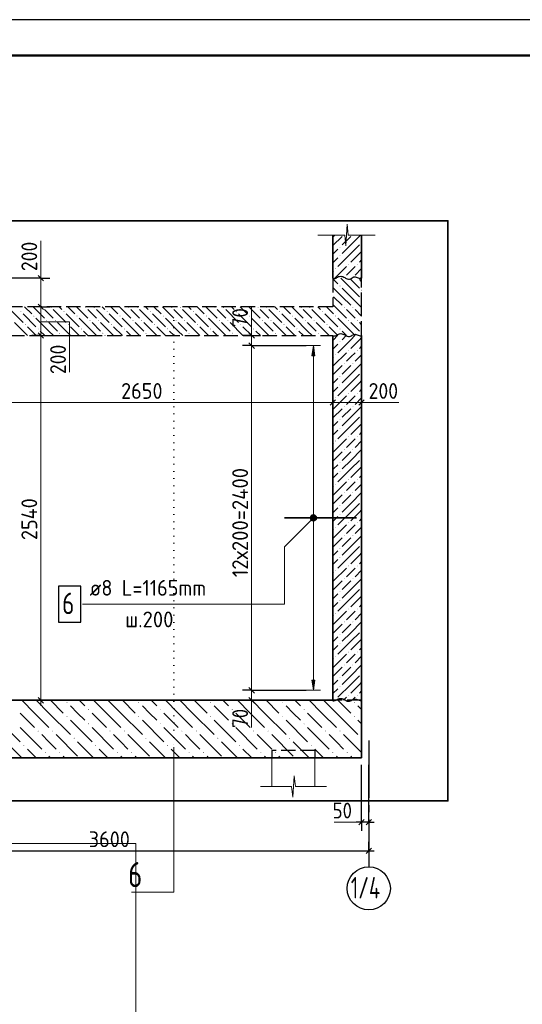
# Model space of a CAD drawing. Header units: millimetres. Extents: x 0 to 42000, y 0 to 29700.
# Tile 11 of 13: x 21385 to 28378, y 15986 to 29700. Entities that reach past the tile are written whole.
import ezdxf

# ---------------------------------------------------------------- set-up
doc = ezdxf.new("R2010")
doc.units = ezdxf.units.MM
for name, pattern in [('______2', [270, 200, -70]), ('______5', [1100, 800, -100, 100, -100]), ('______9', [100, 0, -100])]:
    doc.linetypes.add(name, pattern=pattern)
for name, color, linetype, lineweight in [('Standard', 7, 'Continuous', 25), ('ЖБ Перекрытие верхний уровень', 7, '______2', 25), ('ЖБ Перекрытие нижний уровень с отделкой', 7, '______2', 25), ('ЖБ Пилон', 7, 'Continuous', 35), ('ЖБ Плита Фундамента верхний уровень', 7, 'Continuous', 35), ('ЖБ Стена верхний уровень', 7, 'Continuous', 35), ('Позиционная метка линия выноска', 7, 'Continuous', 13), ('Примечания', 7, 'Continuous', 13), ('Размерная линия_ общее', 7, 'Continuous', 13), ('Сечения символ', 7, 'Continuous', 25), ('Стена обрамление П-обр.', 7, 'Continuous', 35)]:
    doc.layers.add(name, color=color, linetype=linetype, lineweight=lineweight)
doc.layers.add('Оси', color=7, linetype='______5')
doc.layers.add('Размерная выноска', color=7, linetype='Continuous')
doc.styles.add('ISOCPEUR', font='txt')

msp = doc.modelspace()

# ---------------------------------------------------------------- hatches: boundary and pattern name
at = {"layer": 'ЖБ Перекрытие верхний уровень', "linetype": 'Continuous', "lineweight": 18, "transparency": 33554687}
for points in [[(25835, 25992), (25841, 25999), (25848, 25992), (25841, 25986)], [(26135, 25932), (26141, 25939), (26142, 25938), (26142, 25926), (26141, 25926)], [(26135, 25812), (26141, 25819), (26142, 25818), (26142, 25806), (26141, 25806)]]:
    msp.add_hatch(color=7, dxfattribs=at).paths.add_polyline_path(points, flags=16)
at = {"layer": 'ЖБ Перекрытие нижний уровень с отделкой', "linetype": 'Continuous', "lineweight": 18, "transparency": 33554687}
for points in [[(21695, 25692), (21701, 25699), (21708, 25692), (21701, 25686)], [(21815, 25692), (21821, 25699), (21828, 25692), (21821, 25686)], [(22295, 25692), (22301, 25699), (22308, 25692), (22301, 25686)], [(22415, 25692), (22421, 25699), (22428, 25692), (22421, 25686)], [(22895, 25692), (22901, 25699), (22908, 25692), (22901, 25686)], [(23015, 25692), (23021, 25699), (23028, 25692), (23021, 25686)], [(23495, 25692), (23501, 25699), (23508, 25692), (23501, 25686)], [(23615, 25692), (23621, 25699), (23628, 25692), (23621, 25686)], [(24095, 25692), (24101, 25699), (24108, 25692), (24101, 25686)], [(24215, 25692), (24221, 25699), (24228, 25692), (24221, 25686)], [(24695, 25692), (24701, 25699), (24708, 25692), (24701, 25686)], [(24815, 25692), (24821, 25699), (24828, 25692), (24821, 25686)], [(25295, 25692), (25301, 25699), (25308, 25692), (25301, 25686)], [(25415, 25692), (25421, 25699), (25428, 25692), (25421, 25686)], [(25895, 25692), (25901, 25699), (25908, 25692), (25901, 25686)], [(26015, 25692), (26021, 25699), (26028, 25692), (26021, 25686)], [(21395, 25632), (21401, 25639), (21408, 25632), (21401, 25626)], [(21575, 25572), (21581, 25579), (21588, 25572), (21581, 25566)], [(21755, 25512), (21761, 25519), (21768, 25512), (21761, 25506)], [(21875, 25512), (21881, 25519), (21888, 25512), (21881, 25506)], [(21995, 25632), (22001, 25639), (22008, 25632), (22001, 25626)], [(22175, 25572), (22181, 25579), (22188, 25572), (22181, 25566)], [(22355, 25512), (22361, 25519), (22368, 25512), (22361, 25506)], [(22475, 25512), (22481, 25519), (22488, 25512), (22481, 25506)], [(22595, 25632), (22601, 25639), (22608, 25632), (22601, 25626)], [(22775, 25572), (22781, 25579), (22788, 25572), (22781, 25566)], [(22955, 25512), (22961, 25519), (22968, 25512), (22961, 25506)], [(23075, 25512), (23081, 25519), (23088, 25512), (23081, 25506)], [(23195, 25632), (23201, 25639), (23208, 25632), (23201, 25626)], [(23375, 25572), (23381, 25579), (23388, 25572), (23381, 25566)], [(23555, 25512), (23561, 25519), (23568, 25512), (23561, 25506)], [(23675, 25512), (23681, 25519), (23688, 25512), (23681, 25506)], [(23795, 25632), (23801, 25639), (23808, 25632), (23801, 25626)], [(23975, 25572), (23981, 25579), (23988, 25572), (23981, 25566)], [(24155, 25512), (24161, 25519), (24168, 25512), (24161, 25506)], [(24275, 25512), (24281, 25519), (24288, 25512), (24281, 25506)], [(24395, 25632), (24401, 25639), (24408, 25632), (24401, 25626)], [(24575, 25572), (24581, 25579), (24588, 25572), (24581, 25566)], [(24755, 25512), (24761, 25519), (24768, 25512), (24761, 25506)], [(24875, 25512), (24881, 25519), (24888, 25512), (24881, 25506)], [(24995, 25632), (25001, 25639), (25008, 25632), (25001, 25626)], [(25175, 25572), (25181, 25579), (25188, 25572), (25181, 25566)], [(25355, 25512), (25361, 25519), (25368, 25512), (25361, 25506)], [(25475, 25512), (25481, 25519), (25488, 25512), (25481, 25506)], [(25595, 25632), (25601, 25639), (25608, 25632), (25601, 25626)], [(25775, 25572), (25781, 25579), (25788, 25572), (25781, 25566)], [(25955, 25512), (25961, 25519), (25968, 25512), (25961, 25506)], [(26075, 25512), (26081, 25519), (26088, 25512), (26081, 25506)], [(21455, 25452), (21461, 25459), (21468, 25452), (21461, 25446)], [(21635, 25392), (21641, 25399), (21648, 25392), (21641, 25386)], [(22055, 25452), (22061, 25459), (22068, 25452), (22061, 25446)], [(22235, 25392), (22241, 25399), (22248, 25392), (22241, 25386)], [(22655, 25452), (22661, 25459), (22668, 25452), (22661, 25446)], [(22835, 25392), (22841, 25399), (22848, 25392), (22841, 25386)], [(23255, 25452), (23261, 25459), (23268, 25452), (23261, 25446)], [(23435, 25392), (23441, 25399), (23448, 25392), (23441, 25386)], [(23855, 25452), (23861, 25459), (23868, 25452), (23861, 25446)], [(24035, 25392), (24041, 25399), (24048, 25392), (24041, 25386)], [(24455, 25452), (24461, 25459), (24468, 25452), (24461, 25446)], [(24635, 25392), (24641, 25399), (24648, 25392), (24641, 25386)], [(25055, 25452), (25061, 25459), (25068, 25452), (25061, 25446)], [(25235, 25392), (25241, 25399), (25248, 25392), (25241, 25386)], [(25655, 25452), (25661, 25459), (25668, 25452), (25661, 25446)], [(25835, 25392), (25841, 25399), (25848, 25392), (25841, 25386)], [(21935, 25332), (21941, 25339), (21948, 25332), (21941, 25326)], [(22535, 25332), (22541, 25339), (22548, 25332), (22541, 25326)], [(23135, 25332), (23141, 25339), (23148, 25332), (23141, 25326)], [(23735, 25332), (23741, 25339), (23748, 25332), (23741, 25326)], [(24335, 25332), (24341, 25339), (24348, 25332), (24341, 25326)], [(24935, 25332), (24941, 25339), (24948, 25332), (24941, 25326)], [(25535, 25332), (25541, 25339), (25548, 25332), (25541, 25326)], [(26135, 25332), (26141, 25339), (26142, 25338), (26142, 25326), (26141, 25326)]]:
    msp.add_hatch(color=7, dxfattribs=at).paths.add_polyline_path(points, flags=16)
at = {"layer": 'ЖБ Пилон', "linetype": 'Continuous', "lineweight": 18, "transparency": 33554687}
for points in [[(25836, 26532), (25841, 26537), (25846, 26532), (25841, 26527)], [(26136, 26592), (26141, 26597), (26142, 26596), (26142, 26588), (26141, 26587)], [(25836, 26412), (25841, 26417), (25846, 26412), (25841, 26407)], [(25776, 26232), (25781, 26237), (25786, 26232), (25781, 26227)], [(25956, 26292), (25961, 26297), (25966, 26292), (25961, 26287)], [(26076, 26292), (26081, 26297), (26086, 26292), (26081, 26287)], [(25896, 26112), (25901, 26117), (25906, 26112), (25901, 26107)], [(26016, 26112), (26021, 26117), (26026, 26112), (26021, 26107)]]:
    msp.add_hatch(color=7, dxfattribs=at).paths.add_polyline_path(points, flags=16)
at = {"layer": 'ЖБ Плита Фундамента верхний уровень', "linetype": 'Continuous', "lineweight": 18, "transparency": 33554687}
for points in [[(22035, 20192), (22041, 20199), (22048, 20192), (22041, 20186)], [(23035, 20192), (23041, 20199), (23048, 20192), (23041, 20186)], [(24035, 20192), (24041, 20199), (24048, 20192), (24041, 20186)], [(25035, 20192), (25041, 20199), (25048, 20192), (25041, 20186)], [(26035, 20192), (26041, 20199), (26048, 20192), (26041, 20186)], [(22335, 20092), (22341, 20099), (22348, 20092), (22341, 20086)], [(23335, 20092), (23341, 20099), (23348, 20092), (23341, 20086)], [(24335, 20092), (24341, 20099), (24348, 20092), (24341, 20086)], [(25335, 20092), (25341, 20099), (25348, 20092), (25341, 20086)], [(22035, 19992), (22041, 19999), (22048, 19992), (22041, 19986)], [(22335, 19892), (22341, 19899), (22348, 19892), (22341, 19886)], [(23035, 19992), (23041, 19999), (23048, 19992), (23041, 19986)], [(23335, 19892), (23341, 19899), (23348, 19892), (23341, 19886)], [(24035, 19992), (24041, 19999), (24048, 19992), (24041, 19986)], [(24335, 19892), (24341, 19899), (24348, 19892), (24341, 19886)], [(25035, 19992), (25041, 19999), (25048, 19992), (25041, 19986)], [(25335, 19892), (25341, 19899), (25348, 19892), (25341, 19886)], [(26035, 19992), (26041, 19999), (26048, 19992), (26041, 19986)], [(21635, 19792), (21641, 19799), (21648, 19792), (21641, 19786)], [(21835, 19792), (21841, 19799), (21848, 19792), (21841, 19786)], [(22635, 19792), (22641, 19799), (22648, 19792), (22641, 19786)], [(22835, 19792), (22841, 19799), (22848, 19792), (22841, 19786)], [(23635, 19792), (23641, 19799), (23648, 19792), (23641, 19786)], [(23835, 19792), (23841, 19799), (23848, 19792), (23841, 19786)], [(24635, 19792), (24641, 19799), (24648, 19792), (24641, 19786)], [(24835, 19792), (24841, 19799), (24848, 19792), (24841, 19786)], [(25635, 19792), (25641, 19799), (25648, 19792), (25641, 19786)], [(25835, 19792), (25841, 19799), (25848, 19792), (25841, 19786)], [(22135, 19692), (22141, 19699), (22148, 19692), (22141, 19686)], [(23135, 19692), (23141, 19699), (23148, 19692), (23141, 19686)], [(24135, 19692), (24141, 19699), (24148, 19692), (24141, 19686)], [(25135, 19692), (25141, 19699), (25148, 19692), (25141, 19686)], [(26135, 19692), (26141, 19699), (26142, 19698), (26142, 19686), (26141, 19686)], [(21435, 19592), (21441, 19599), (21448, 19592), (21441, 19586)], [(21735, 19492), (21741, 19499), (21748, 19492), (21741, 19486)], [(21935, 19492), (21941, 19499), (21948, 19492), (21941, 19486)], [(22435, 19592), (22441, 19599), (22448, 19592), (22441, 19586)], [(22735, 19492), (22741, 19499), (22748, 19492), (22741, 19486)], [(22935, 19492), (22941, 19499), (22948, 19492), (22941, 19486)], [(23435, 19592), (23441, 19599), (23448, 19592), (23441, 19586)], [(23735, 19492), (23741, 19499), (23748, 19492), (23741, 19486)], [(23935, 19492), (23941, 19499), (23948, 19492), (23941, 19486)], [(24435, 19592), (24441, 19599), (24448, 19592), (24441, 19586)], [(24735, 19492), (24741, 19499), (24748, 19492), (24741, 19486)], [(24935, 19492), (24941, 19499), (24948, 19492), (24941, 19486)], [(25435, 19592), (25441, 19599), (25448, 19592), (25441, 19586)], [(25735, 19492), (25741, 19499), (25748, 19492), (25741, 19486)], [(25935, 19492), (25941, 19499), (25948, 19492), (25941, 19486)]]:
    msp.add_hatch(color=7, dxfattribs=at).paths.add_polyline_path(points, flags=16)
at = {"layer": 'ЖБ Стена верхний уровень', "linetype": 'Continuous', "lineweight": 18, "transparency": 33554687}
for points in [[(25836, 25212), (25841, 25217), (25846, 25212), (25841, 25207)], [(25956, 25092), (25961, 25097), (25966, 25092), (25961, 25087)], [(26076, 25092), (26081, 25097), (26086, 25092), (26081, 25087)], [(25776, 25032), (25781, 25037), (25786, 25032), (25781, 25027)], [(25896, 24912), (25901, 24917), (25906, 24912), (25901, 24907)], [(26016, 24912), (26021, 24917), (26026, 24912), (26021, 24907)], [(25836, 24732), (25841, 24737), (25846, 24732), (25841, 24727)], [(26136, 24792), (26141, 24797), (26142, 24796), (26142, 24788), (26141, 24787)], [(25836, 24612), (25841, 24617), (25846, 24612), (25841, 24607)], [(25776, 24432), (25781, 24437), (25786, 24432), (25781, 24427)], [(25956, 24492), (25961, 24497), (25966, 24492), (25961, 24487)], [(26076, 24492), (26081, 24497), (26086, 24492), (26081, 24487)], [(25896, 24312), (25901, 24317), (25906, 24312), (25901, 24307)], [(26016, 24312), (26021, 24317), (26026, 24312), (26021, 24307)], [(25836, 24132), (25841, 24137), (25846, 24132), (25841, 24127)], [(26136, 24192), (26141, 24197), (26142, 24196), (26142, 24188), (26141, 24187)], [(25836, 24012), (25841, 24017), (25846, 24012), (25841, 24007)], [(25956, 23892), (25961, 23897), (25966, 23892), (25961, 23887)], [(26076, 23892), (26081, 23897), (26086, 23892), (26081, 23887)], [(25776, 23832), (25781, 23837), (25786, 23832), (25781, 23827)], [(25896, 23712), (25901, 23717), (25906, 23712), (25901, 23707)], [(26016, 23712), (26021, 23717), (26026, 23712), (26021, 23707)], [(26136, 23592), (26141, 23597), (26142, 23596), (26142, 23588), (26141, 23587)], [(25836, 23532), (25841, 23537), (25846, 23532), (25841, 23527)], [(25836, 23412), (25841, 23417), (25846, 23412), (25841, 23407)], [(25776, 23232), (25781, 23237), (25786, 23232), (25781, 23227)], [(25956, 23292), (25961, 23297), (25966, 23292), (25961, 23287)], [(26076, 23292), (26081, 23297), (26086, 23292), (26081, 23287)], [(25896, 23112), (25901, 23117), (25906, 23112), (25901, 23107)], [(26016, 23112), (26021, 23117), (26026, 23112), (26021, 23107)], [(25836, 22932), (25841, 22937), (25846, 22932), (25841, 22927)], [(26136, 22992), (26141, 22997), (26142, 22996), (26142, 22988), (26141, 22987)], [(25836, 22812), (25841, 22817), (25846, 22812), (25841, 22807)], [(25776, 22632), (25781, 22637), (25786, 22632), (25781, 22627)], [(25956, 22692), (25961, 22697), (25966, 22692), (25961, 22687)], [(26076, 22692), (26081, 22697), (26086, 22692), (26081, 22687)], [(25896, 22512), (25901, 22517), (25906, 22512), (25901, 22507)], [(26016, 22512), (26021, 22517), (26026, 22512), (26021, 22507)], [(26136, 22392), (26141, 22397), (26142, 22396), (26142, 22388), (26141, 22387)], [(25836, 22332), (25841, 22337), (25846, 22332), (25841, 22327)], [(25836, 22212), (25841, 22217), (25846, 22212), (25841, 22207)], [(25956, 22092), (25961, 22097), (25966, 22092), (25961, 22087)], [(26076, 22092), (26081, 22097), (26086, 22092), (26081, 22087)], [(25776, 22032), (25781, 22037), (25786, 22032), (25781, 22027)], [(25896, 21912), (25901, 21917), (25906, 21912), (25901, 21907)], [(26016, 21912), (26021, 21917), (26026, 21912), (26021, 21907)], [(25836, 21732), (25841, 21737), (25846, 21732), (25841, 21727)], [(26136, 21792), (26141, 21797), (26142, 21796), (26142, 21788), (26141, 21787)], [(25836, 21612), (25841, 21617), (25846, 21612), (25841, 21607)], [(25776, 21432), (25781, 21437), (25786, 21432), (25781, 21427)], [(25956, 21492), (25961, 21497), (25966, 21492), (25961, 21487)], [(26076, 21492), (26081, 21497), (26086, 21492), (26081, 21487)], [(25896, 21312), (25901, 21317), (25906, 21312), (25901, 21307)], [(26016, 21312), (26021, 21317), (26026, 21312), (26021, 21307)], [(25836, 21132), (25841, 21137), (25846, 21132), (25841, 21127)], [(26136, 21192), (26141, 21197), (26142, 21196), (26142, 21188), (26141, 21187)], [(25836, 21012), (25841, 21017), (25846, 21012), (25841, 21007)], [(25956, 20892), (25961, 20897), (25966, 20892), (25961, 20887)], [(26076, 20892), (26081, 20897), (26086, 20892), (26081, 20887)], [(25776, 20832), (25781, 20837), (25786, 20832), (25781, 20827)], [(25896, 20712), (25901, 20717), (25906, 20712), (25901, 20707)], [(26016, 20712), (26021, 20717), (26026, 20712), (26021, 20707)], [(26136, 20592), (26141, 20597), (26142, 20596), (26142, 20588), (26141, 20587)], [(25836, 20532), (25841, 20537), (25846, 20532), (25841, 20527)], [(25836, 20412), (25841, 20417), (25846, 20412), (25841, 20407)], [(25956, 20292), (25961, 20297), (25966, 20292), (25961, 20287)], [(26076, 20292), (26081, 20297), (26086, 20292), (26081, 20287)], [(25776, 20232), (25781, 20237), (25786, 20232), (25781, 20227)]]:
    msp.add_hatch(color=7, dxfattribs=at).paths.add_polyline_path(points, flags=16)
at = {"layer": 'Позиционная метка линия выноска', "linetype": 'Continuous', "lineweight": 13, "transparency": 33554687}
for points in [[(25428, 22771), (25503, 22728), (25439, 22792)], [(25428, 22749), (25482, 22717), (25428, 22771)], [(25428, 22771), (25482, 22717), (25503, 22728)], [(25439, 22792), (25514, 22749), (25459, 22803)], [(25439, 22792), (25503, 22728), (25514, 22749)], [(25459, 22803), (25514, 22749), (25514, 22771)], [(25459, 22803), (25514, 22771), (25482, 22803)], [(25482, 22803), (25514, 22771), (25503, 22792)], [(25459, 22717), (25428, 22749), (25439, 22728)], [(25428, 22749), (25459, 22717), (25482, 22717)]]:
    msp.add_hatch(color=7, dxfattribs=at).paths.add_polyline_path(points)
at = {"layer": 'Стена обрамление П-обр.', "linetype": 'Continuous', "lineweight": 13, "transparency": 33554687}
msp.add_hatch(color=7, dxfattribs=at).paths.add_polyline_path([(25491, 25020), (25471, 25160), (25451, 25020)])
msp.add_hatch(color=7, dxfattribs=at).paths.add_polyline_path([(25491, 20500), (25471, 20360), (25451, 20500)], flags=16)

# ---------------------------------------------------------------- linework, layer by layer
at = {"layer": 'Standard', "color": 7, "linetype": 'Continuous', "lineweight": 13, "transparency": 33554687}
for p, q in [((25924, 26550), (25940, 26850)), ((25940, 26850), (25956, 26700)), ((25532, 26700), (25908, 26700)), ((25908, 26700), (25924, 26550)), ((25956, 26700), (26332, 26700)), ((26332, 26700), (26332, 26700)), ((24612, 25300), (24612, 25375)), ((24612, 25300), (24612, 25160)), ((24612, 25160), (24612, 20360)), ((24612, 20360), (24612, 20220)), ((24612, 20220), (24612, 20145)), ((25184, 18870), (25203, 19170)), ((25203, 19170), (25221, 19020)), ((24734, 19020), (25166, 19020)), ((25166, 19020), (25184, 18870)), ((25221, 19020), (25654, 19020)), ((25654, 19020), (25654, 19020))]:
    msp.add_line(p, q, dxfattribs=at)
at = {"layer": 'Standard', "color": 7, "linetype": 'Continuous', "lineweight": -3, "transparency": 33554687}
for p, q in [((24612, 25300), (24487, 25300)), ((24612, 25300), (24737, 25300)), ((24612, 25300), (24612, 25300)), ((24612, 25160), (24487, 25160)), ((24612, 25160), (24737, 25160)), ((24612, 25160), (25371, 25160)), ((24612, 20360), (24487, 20360)), ((24612, 20360), (24737, 20360)), ((24612, 20360), (25371, 20360)), ((24612, 20220), (24487, 20220)), ((24612, 20220), (24737, 20220)), ((24612, 20220), (24612, 20220)), ((26142, 18525), (26142, 19320)), ((26242, 18525), (26242, 19320)), ((26142, 18525), (26067, 18525)), ((26142, 18525), (26142, 18650)), ((26142, 18525), (26142, 18400)), ((26242, 18525), (26142, 18525)), ((26242, 18525), (26242, 18650)), ((26242, 18525), (26242, 18400)), ((26242, 18525), (26317, 18525)), ((26242, 18125), (26242, 18250)), ((19042, 18125), (26242, 18125)), ((26242, 18125), (26242, 18000)), ((26242, 18125), (26242, 18000)), ((26242, 18125), (26317, 18125))]:
    msp.add_line(p, q, dxfattribs=at)
at = {"layer": 'Standard', "color": 7, "linetype": 'Continuous', "lineweight": 25, "transparency": 33554687}
for p, q in [((24575, 25338), (24650, 25263)), ((24575, 25197), (24650, 25122)), ((24575, 20397), (24650, 20322)), ((24575, 20258), (24650, 20182)), ((26179, 18562), (26104, 18487)), ((26279, 18562), (26204, 18487)), ((26204, 18087), (26279, 18162))]:
    msp.add_line(p, q, dxfattribs=at)
at = {"layer": 'Standard', "color": 7, "linetype": 'Continuous', "lineweight": 18, "transparency": 33554687}
for p, q in [((24892, 19420), (24892, 19020)), ((25492, 19420), (25492, 19020))]:
    msp.add_line(p, q, dxfattribs=at)
at = {"layer": 'Standard', "color": 7, "linetype": 'Continuous', "lineweight": 25, "transparency": 33554687}
msp.add_lwpolyline([(0, 0), (42000, 0), (42000, 29700), (0, 29700), (0, 0)], close=True, dxfattribs=at)
at = {"layer": 'Standard', "color": 7, "linetype": 'Continuous', "lineweight": 50, "transparency": 33554687}
msp.add_lwpolyline([(2000, 29200), (41500, 29200), (41500, 500), (2000, 500), (2000, 29200)], close=True, dxfattribs=at)
at = {"layer": 'Standard', "color": 7, "linetype": 'Continuous', "lineweight": 13, "transparency": 33554687}
for points in [[(29911, 29200), (2000, 29200), (2000, 6000), (29911, 6000), (29911, 29200)], [(2000, 18228), (2000, 500), (23000, 500), (23000, 18228), (2000, 18228)]]:
    msp.add_lwpolyline(points, dxfattribs=at)
at = {"layer": 'Standard', "color": 254, "linetype": 'Continuous', "lineweight": 35, "true_color": 0xc4c4ff, "transparency": 33554687}
msp.add_lwpolyline([(4863, 18820), (27343, 18820), (27343, 26900), (4863, 26900), (4863, 18820)], dxfattribs=at)
at = {"layer": 'ЖБ Перекрытие верхний уровень', "color": 7, "linetype": '______2', "lineweight": 25, "transparency": 33554687}
for p, q in [((25742, 26100), (25742, 25700)), ((26142, 25700), (26142, 26100))]:
    msp.add_line(p, q, dxfattribs=at)
at = {"layer": 'ЖБ Перекрытие верхний уровень', "color": 9, "linetype": 'Continuous', "lineweight": 18, "true_color": 0xc7c7c7, "transparency": 33554687}
for p, q in [((25742, 26091), (25811, 26022)), ((25991, 25962), (25853, 26100)), ((25991, 26082), (26111, 25962)), ((26111, 26082), (26142, 26051)), ((25871, 25842), (25742, 25971)), ((25871, 25962), (25991, 25842)), ((25991, 25962), (26111, 25842)), ((25751, 25842), (25871, 25722)), ((25871, 25842), (25991, 25722)), ((25991, 25842), (26133, 25700)), ((25751, 25722), (25773, 25700))]:
    msp.add_line(p, q, dxfattribs=at)
at = {"layer": 'ЖБ Перекрытие нижний уровень с отделкой', "color": 7, "linetype": '______2', "lineweight": 25, "transparency": 33554687}
for p, q in [((25742, 25700), (20942, 25700)), ((26142, 25300), (26142, 25700)), ((20442, 25300), (25742, 25300))]:
    msp.add_line(p, q, dxfattribs=at)
at = {"layer": 'ЖБ Перекрытие нижний уровень с отделкой', "color": 9, "linetype": 'Continuous', "lineweight": 18, "true_color": 0xc7c7c7, "transparency": 33554687}
for p, q in [((21251, 25662), (21431, 25482)), ((21453, 25700), (21551, 25602)), ((21573, 25700), (21731, 25542)), ((21791, 25602), (21731, 25662)), ((21851, 25662), (22031, 25482)), ((21933, 25700), (21971, 25662)), ((22053, 25700), (22151, 25602)), ((22173, 25700), (22331, 25542)), ((22391, 25602), (22331, 25662)), ((22451, 25662), (22631, 25482)), ((22533, 25700), (22571, 25662)), ((22653, 25700), (22751, 25602)), ((22773, 25700), (22931, 25542)), ((22991, 25602), (22931, 25662)), ((23051, 25662), (23231, 25482)), ((23133, 25700), (23171, 25662)), ((23253, 25700), (23351, 25602)), ((23373, 25700), (23531, 25542)), ((23591, 25602), (23531, 25662)), ((23651, 25662), (23831, 25482)), ((23733, 25700), (23771, 25662)), ((23853, 25700), (23951, 25602)), ((23973, 25700), (24131, 25542)), ((24191, 25602), (24131, 25662)), ((24251, 25662), (24431, 25482)), ((24333, 25700), (24371, 25662)), ((24453, 25700), (24551, 25602)), ((24573, 25700), (24731, 25542)), ((24791, 25602), (24731, 25662)), ((24851, 25662), (25031, 25482)), ((24933, 25700), (24971, 25662)), ((25053, 25700), (25151, 25602)), ((25173, 25700), (25331, 25542)), ((25391, 25602), (25331, 25662)), ((25451, 25662), (25631, 25482)), ((25533, 25700), (25571, 25662)), ((25653, 25700), (25751, 25602)), ((25773, 25700), (25931, 25542)), ((25991, 25602), (25931, 25662)), ((26051, 25662), (26142, 25571)), ((26133, 25700), (26142, 25691)), ((21431, 25602), (21611, 25422)), ((21791, 25362), (21611, 25542)), ((21851, 25542), (21791, 25602)), ((22031, 25602), (22211, 25422)), ((22391, 25362), (22211, 25542)), ((22451, 25542), (22391, 25602)), ((22631, 25602), (22811, 25422)), ((22991, 25362), (22811, 25542)), ((23051, 25542), (22991, 25602)), ((23231, 25602), (23411, 25422)), ((23591, 25362), (23411, 25542)), ((23651, 25542), (23591, 25602)), ((23831, 25602), (24011, 25422)), ((24191, 25362), (24011, 25542)), ((24251, 25542), (24191, 25602)), ((24431, 25602), (24611, 25422)), ((24791, 25362), (24611, 25542)), ((24851, 25542), (24791, 25602)), ((25031, 25602), (25211, 25422)), ((25391, 25362), (25211, 25542)), ((25451, 25542), (25391, 25602)), ((25631, 25602), (25811, 25422)), ((25991, 25362), (25811, 25542)), ((26051, 25542), (25991, 25602)), ((21311, 25482), (21491, 25302)), ((21613, 25300), (21491, 25422)), ((21791, 25482), (21911, 25362)), ((21911, 25482), (22091, 25302)), ((22213, 25300), (22091, 25422)), ((22391, 25482), (22511, 25362)), ((22511, 25482), (22691, 25302)), ((22813, 25300), (22691, 25422)), ((22991, 25482), (23111, 25362)), ((23111, 25482), (23291, 25302)), ((23413, 25300), (23291, 25422)), ((23591, 25482), (23711, 25362)), ((23711, 25482), (23891, 25302)), ((24013, 25300), (23891, 25422)), ((24191, 25482), (24311, 25362)), ((24311, 25482), (24491, 25302)), ((24613, 25300), (24491, 25422)), ((24791, 25482), (24911, 25362)), ((24911, 25482), (25091, 25302)), ((25213, 25300), (25091, 25422)), ((25391, 25482), (25511, 25362)), ((25511, 25482), (25691, 25302)), ((25813, 25300), (25691, 25422)), ((25991, 25482), (26111, 25362)), ((26111, 25482), (26142, 25451)), ((21671, 25362), (21733, 25300)), ((21791, 25362), (21853, 25300)), ((21973, 25300), (21971, 25302)), ((22271, 25362), (22333, 25300)), ((22391, 25362), (22453, 25300)), ((22573, 25300), (22571, 25302)), ((22871, 25362), (22933, 25300)), ((22991, 25362), (23053, 25300)), ((23173, 25300), (23171, 25302)), ((23471, 25362), (23533, 25300)), ((23591, 25362), (23653, 25300)), ((23773, 25300), (23771, 25302)), ((24071, 25362), (24133, 25300)), ((24191, 25362), (24253, 25300)), ((24373, 25300), (24371, 25302)), ((24671, 25362), (24733, 25300)), ((24791, 25362), (24853, 25300)), ((24973, 25300), (24971, 25302)), ((25271, 25362), (25333, 25300)), ((25391, 25362), (25453, 25300)), ((25573, 25300), (25571, 25302)), ((25871, 25362), (25933, 25300)), ((25991, 25362), (26053, 25300))]:
    msp.add_line(p, q, dxfattribs=at)
at = {"layer": 'ЖБ Пилон', "color": 7, "linetype": 'Continuous', "lineweight": 35, "transparency": 33554687}
for p, q in [((25742, 26700), (25742, 26100)), ((26142, 26100), (26142, 26700))]:
    msp.add_line(p, q, dxfattribs=at)
at = {"layer": 'ЖБ Пилон', "color": 251, "linetype": 'Continuous', "lineweight": 18, "true_color": 0x494949, "transparency": 33554687}
for p, q in [((25871, 26682), (25742, 26553)), ((25769, 26700), (25751, 26682)), ((25991, 26682), (25871, 26562)), ((25991, 26562), (26129, 26700)), ((25751, 26442), (25811, 26502)), ((25991, 26562), (25871, 26442)), ((26111, 26562), (25991, 26442)), ((26111, 26442), (26142, 26473)), ((25742, 26433), (25751, 26442)), ((25811, 26382), (25742, 26313)), ((25991, 26442), (25811, 26262)), ((26111, 26442), (25991, 26322)), ((26142, 26353), (26111, 26322)), ((25751, 26202), (25742, 26193)), ((25931, 26262), (25769, 26100)), ((25931, 26142), (25991, 26202)), ((25991, 26202), (26051, 26262)), ((26142, 26233), (26051, 26142)), ((26129, 26100), (26142, 26113))]:
    msp.add_line(p, q, dxfattribs=at)
at = {"layer": 'ЖБ Плита Фундамента верхний уровень', "color": 7, "linetype": 'Continuous', "lineweight": 35, "transparency": 33554687}
for p, q in [((25742, 20220), (6642, 20220)), ((26142, 19420), (26142, 20220)), ((5642, 19420), (26142, 19420))]:
    msp.add_line(p, q, dxfattribs=at)
at = {"layer": 'ЖБ Плита Фундамента верхний уровень', "color": 252, "linetype": 'Continuous', "lineweight": 18, "true_color": 0x8f8f8f, "transparency": 33554687}
for p, q in [((21591, 20042), (21413, 20220)), ((21613, 20220), (21791, 20042)), ((21813, 20220), (21991, 20042)), ((22213, 20220), (22291, 20142)), ((22591, 20042), (22413, 20220)), ((22613, 20220), (22791, 20042)), ((22813, 20220), (22991, 20042)), ((23213, 20220), (23291, 20142)), ((23591, 20042), (23413, 20220)), ((23613, 20220), (23791, 20042)), ((23813, 20220), (23991, 20042)), ((24213, 20220), (24291, 20142)), ((24591, 20042), (24413, 20220)), ((24613, 20220), (24791, 20042)), ((24813, 20220), (24991, 20042)), ((25213, 20220), (25291, 20142)), ((25591, 20042), (25413, 20220)), ((25613, 20220), (25791, 20042)), ((25813, 20220), (25991, 20042)), ((21391, 20042), (21591, 19842)), ((21591, 20042), (21791, 19842)), ((21791, 20042), (22091, 19742)), ((22191, 20042), (22091, 20142)), ((22291, 19942), (22191, 20042)), ((22391, 20042), (22591, 19842)), ((22591, 20042), (22791, 19842)), ((22791, 20042), (23091, 19742)), ((23191, 20042), (23091, 20142)), ((23291, 19942), (23191, 20042)), ((23391, 20042), (23591, 19842)), ((23591, 20042), (23791, 19842)), ((23791, 20042), (24091, 19742)), ((24191, 20042), (24091, 20142)), ((24291, 19942), (24191, 20042)), ((24391, 20042), (24591, 19842)), ((24591, 20042), (24791, 19842)), ((24791, 20042), (25091, 19742)), ((25191, 20042), (25091, 20142)), ((25291, 19942), (25191, 20042)), ((25391, 20042), (25591, 19842)), ((25591, 20042), (25791, 19842)), ((25791, 20042), (26091, 19742)), ((26142, 20091), (26091, 20142)), ((21091, 19942), (21391, 19642)), ((22091, 19942), (22391, 19642)), ((23091, 19942), (23391, 19642)), ((24091, 19942), (24391, 19642)), ((25091, 19942), (25391, 19642)), ((26091, 19942), (26142, 19891)), ((21391, 19842), (21691, 19542)), ((22391, 19842), (22691, 19542)), ((23391, 19842), (23691, 19542)), ((24391, 19842), (24691, 19542)), ((25391, 19842), (25691, 19542)), ((21191, 19642), (21413, 19420)), ((21791, 19642), (21691, 19742)), ((21891, 19542), (21791, 19642)), ((21891, 19742), (22191, 19442)), ((22191, 19642), (22413, 19420)), ((22791, 19642), (22691, 19742)), ((22891, 19542), (22791, 19642)), ((22891, 19742), (23191, 19442)), ((23191, 19642), (23413, 19420)), ((23791, 19642), (23691, 19742)), ((23891, 19542), (23791, 19642)), ((23891, 19742), (24191, 19442)), ((24191, 19642), (24413, 19420)), ((24791, 19642), (24691, 19742)), ((24891, 19542), (24791, 19642)), ((24891, 19742), (25191, 19442)), ((25191, 19642), (25413, 19420)), ((25791, 19642), (25691, 19742)), ((25891, 19542), (25791, 19642)), ((25891, 19742), (26142, 19491)), ((21613, 19420), (21491, 19542)), ((22613, 19420), (22491, 19542)), ((23613, 19420), (23491, 19542)), ((24613, 19420), (24491, 19542)), ((25613, 19420), (25491, 19542)), ((21791, 19442), (21813, 19420)), ((21991, 19442), (22013, 19420)), ((22791, 19442), (22813, 19420)), ((22991, 19442), (23013, 19420)), ((23791, 19442), (23813, 19420)), ((23991, 19442), (24013, 19420)), ((24791, 19442), (24813, 19420)), ((24991, 19442), (25013, 19420)), ((25791, 19442), (25813, 19420)), ((25991, 19442), (26013, 19420))]:
    msp.add_line(p, q, dxfattribs=at)
at = {"layer": 'ЖБ Стена верхний уровень', "color": 7, "linetype": 'Continuous', "lineweight": 35, "transparency": 33554687}
for p, q in [((25742, 25300), (25742, 20220)), ((26142, 20220), (26142, 25300))]:
    msp.add_line(p, q, dxfattribs=at)
at = {"layer": 'ЖБ Стена верхний уровень', "color": 251, "linetype": 'Continuous', "lineweight": 18, "true_color": 0x494949, "transparency": 33554687}
for p, q in [((25742, 25233), (25751, 25242)), ((25751, 25242), (25809, 25300)), ((25991, 25242), (25811, 25062)), ((25929, 25300), (25871, 25242)), ((26049, 25300), (25991, 25242)), ((26111, 25242), (25991, 25122)), ((26111, 25242), (26142, 25273)), ((25811, 25182), (25742, 25113)), ((26142, 25153), (26111, 25122)), ((25751, 25002), (25742, 24993)), ((25931, 25062), (25751, 24882)), ((25931, 24942), (25991, 25002)), ((25991, 25002), (26051, 25062)), ((26142, 25033), (26051, 24942)), ((25871, 24882), (25742, 24753)), ((25991, 24882), (25871, 24762)), ((25991, 24762), (26142, 24913)), ((25751, 24642), (25811, 24702)), ((25991, 24762), (25871, 24642)), ((26111, 24762), (25991, 24642)), ((25742, 24633), (25751, 24642)), ((25811, 24582), (25742, 24513)), ((25991, 24642), (25811, 24462)), ((26111, 24642), (25991, 24522)), ((26111, 24642), (26142, 24673)), ((26142, 24553), (26111, 24522)), ((25931, 24462), (25751, 24282)), ((25991, 24402), (26051, 24462)), ((26142, 24433), (26051, 24342)), ((25751, 24402), (25742, 24393)), ((25871, 24282), (25742, 24153)), ((25991, 24282), (25871, 24162)), ((25931, 24342), (25991, 24402)), ((25991, 24162), (26142, 24313)), ((25991, 24162), (25871, 24042)), ((26111, 24162), (25991, 24042)), ((25742, 24033), (25751, 24042)), ((25751, 24042), (25811, 24102)), ((25991, 24042), (25811, 23862)), ((26111, 24042), (25991, 23922)), ((26111, 24042), (26142, 24073)), ((25811, 23982), (25742, 23913)), ((26142, 23953), (26111, 23922)), ((25751, 23802), (25742, 23793)), ((25931, 23862), (25751, 23682)), ((25931, 23742), (25991, 23802)), ((25991, 23802), (26051, 23862)), ((26142, 23833), (26051, 23742)), ((25871, 23682), (25742, 23553)), ((25991, 23682), (25871, 23562)), ((25991, 23562), (26142, 23713)), ((25751, 23442), (25811, 23502)), ((25991, 23562), (25871, 23442)), ((26111, 23562), (25991, 23442)), ((26111, 23442), (26142, 23473)), ((25742, 23433), (25751, 23442)), ((25811, 23382), (25742, 23313)), ((25991, 23442), (25811, 23262)), ((26111, 23442), (25991, 23322)), ((26142, 23353), (26111, 23322)), ((25751, 23202), (25742, 23193)), ((25931, 23262), (25751, 23082)), ((25931, 23142), (25991, 23202)), ((25991, 23202), (26051, 23262)), ((26142, 23233), (26051, 23142)), ((25871, 23082), (25742, 22953)), ((25991, 23082), (25871, 22962)), ((25991, 22962), (26142, 23113)), ((25991, 22962), (25871, 22842)), ((26111, 22962), (25991, 22842)), ((25742, 22833), (25751, 22842)), ((25811, 22782), (25742, 22713)), ((25751, 22842), (25811, 22902)), ((25991, 22842), (25811, 22662)), ((26111, 22842), (25991, 22722)), ((26111, 22842), (26142, 22873)), ((25931, 22662), (25751, 22482)), ((25991, 22602), (26051, 22662)), ((26142, 22633), (26051, 22542)), ((26142, 22753), (26111, 22722)), ((25751, 22602), (25742, 22593)), ((25931, 22542), (25991, 22602)), ((25991, 22362), (26142, 22513)), ((25871, 22482), (25742, 22353)), ((25991, 22482), (25871, 22362)), ((25991, 22362), (25871, 22242)), ((26111, 22362), (25991, 22242)), ((25742, 22233), (25751, 22242)), ((25751, 22242), (25811, 22302)), ((25991, 22242), (25811, 22062)), ((26111, 22242), (25991, 22122)), ((26111, 22242), (26142, 22273)), ((25811, 22182), (25742, 22113)), ((26142, 22153), (26111, 22122)), ((25751, 22002), (25742, 21993)), ((25931, 22062), (25751, 21882)), ((25931, 21942), (25991, 22002)), ((25991, 22002), (26051, 22062)), ((26142, 22033), (26051, 21942)), ((25871, 21882), (25742, 21753)), ((25991, 21882), (25871, 21762)), ((25991, 21762), (26142, 21913)), ((25751, 21642), (25811, 21702)), ((25991, 21762), (25871, 21642)), ((26111, 21762), (25991, 21642)), ((26111, 21642), (26142, 21673)), ((25742, 21633), (25751, 21642)), ((25811, 21582), (25742, 21513)), ((25991, 21642), (25811, 21462)), ((26111, 21642), (25991, 21522)), ((26142, 21553), (26111, 21522)), ((25751, 21402), (25742, 21393)), ((25931, 21462), (25751, 21282)), ((25931, 21342), (25991, 21402)), ((25991, 21402), (26051, 21462)), ((26142, 21433), (26051, 21342)), ((25871, 21282), (25742, 21153)), ((25991, 21282), (25871, 21162)), ((25991, 21162), (26142, 21313)), ((25991, 21162), (25871, 21042)), ((26111, 21162), (25991, 21042)), ((25742, 21033), (25751, 21042)), ((25751, 21042), (25811, 21102)), ((25991, 21042), (25811, 20862)), ((26111, 21042), (25991, 20922)), ((26111, 21042), (26142, 21073)), ((25811, 20982), (25742, 20913)), ((25931, 20862), (25751, 20682)), ((25991, 20802), (26051, 20862)), ((26142, 20953), (26111, 20922)), ((25751, 20802), (25742, 20793)), ((25931, 20742), (25991, 20802)), ((25991, 20562), (26142, 20713)), ((26142, 20833), (26051, 20742)), ((25871, 20682), (25742, 20553)), ((25991, 20682), (25871, 20562)), ((25742, 20433), (25751, 20442)), ((25751, 20442), (25811, 20502)), ((25991, 20442), (25811, 20262)), ((25991, 20562), (25871, 20442)), ((26111, 20562), (25991, 20442)), ((26111, 20442), (25991, 20322)), ((26111, 20442), (26142, 20473)), ((25811, 20382), (25742, 20313)), ((26142, 20353), (26111, 20322)), ((25931, 20262), (25889, 20220)), ((26009, 20220), (26051, 20262)), ((26142, 20233), (26129, 20220))]:
    msp.add_line(p, q, dxfattribs=at)
at = {"layer": 'Оси', "color": 8, "linetype": '______5', "lineweight": -3, "transparency": 33554687}
msp.add_line((26242, 19660), (26242, 17900), dxfattribs=at)
at = {"layer": 'Оси', "color": 7, "linetype": 'Continuous', "lineweight": -3, "transparency": 33554687}
msp.add_circle((26242, 17600), 300, dxfattribs=at)
at = {"layer": 'Позиционная метка линия выноска', "color": 7, "linetype": 'Continuous', "lineweight": 13, "transparency": 33554687}
for p, q in [((25439, 22792), (25439, 22792)), ((25503, 22792), (25503, 22792)), ((25439, 22728), (25439, 22728)), ((25503, 22728), (25503, 22728))]:
    msp.add_line(p, q, dxfattribs=at)
msp.add_lwpolyline([(22256, 21560), (25071, 21560), (25071, 22360), (25471, 22760)], dxfattribs=at)
msp.add_circle((25471, 22760), 45, dxfattribs=at)
at = {"layer": 'Примечания', "color": 7, "linetype": 'Continuous', "lineweight": 25, "transparency": 33554687}
for p, q in [((26142, 26095), (26142, 26095)), ((26142, 25295), (26142, 25295)), ((26142, 20215), (26142, 20215))]:
    msp.add_line(p, q, dxfattribs=at)
at = {"layer": 'Примечания', "color": 253, "linetype": '______2', "lineweight": -3, "true_color": 0xababab, "transparency": 33554687}
for p, q in [((26142, 20220), (25742, 20220)), ((24892, 19520), (24892, 19420)), ((25492, 19520), (24892, 19520)), ((25492, 19520), (25492, 19420))]:
    msp.add_line(p, q, dxfattribs=at)
at = {"layer": 'Примечания', "color": 7, "linetype": 'Continuous', "lineweight": 25, "transparency": 33554687}
for points in [[(25742, 26095), (25757, 26095), (25773, 26096), (25787, 26100), (25799, 26107), (25809, 26115), (25820, 26121), (25835, 26125), (25851, 26127), (25866, 26125), (25881, 26121), (25895, 26116), (25907, 26109), (25918, 26102), (25929, 26096), (25943, 26090), (25958, 26087), (25974, 26088), (25989, 26091), (26001, 26097), (26011, 26105), (26023, 26112), (26036, 26117), (26052, 26118), (26068, 26115), (26082, 26111), (26095, 26105), (26109, 26100), (26123, 26096), (26139, 26093), (26142, 26093)], [(25742, 25295), (25757, 25295), (25773, 25296), (25787, 25300), (25799, 25307), (25809, 25315), (25820, 25321), (25835, 25325), (25851, 25327), (25866, 25325), (25881, 25321), (25895, 25316), (25907, 25309), (25918, 25302), (25929, 25296), (25943, 25290), (25958, 25287), (25974, 25288), (25989, 25291), (26001, 25297), (26011, 25305), (26023, 25312), (26036, 25317), (26052, 25318), (26068, 25315), (26082, 25311), (26095, 25305), (26109, 25300), (26123, 25296), (26139, 25293), (26142, 25293)], [(25742, 20215), (25757, 20215), (25773, 20216), (25787, 20220), (25799, 20227), (25809, 20235), (25820, 20241), (25835, 20245), (25851, 20247), (25866, 20245), (25881, 20241), (25895, 20236), (25907, 20229), (25918, 20222), (25929, 20216), (25943, 20210), (25958, 20207), (25974, 20208), (25989, 20211), (26001, 20217), (26011, 20225), (26023, 20232), (26036, 20237), (26052, 20238), (26068, 20235), (26082, 20231), (26095, 20225), (26109, 20220), (26123, 20216), (26139, 20213), (26142, 20213)]]:
    msp.add_lwpolyline(points, dxfattribs=at)
at = {"layer": 'Размерная выноска', "color": 7, "linetype": 'Continuous', "lineweight": 13, "transparency": 33554687}
for p, q in [((21678, 26100), (21678, 26620)), ((24612, 25300), (24612, 25700)), ((26142, 24369), (26662, 24369)), ((24612, 20220), (24612, 19840)), ((26142, 18525), (25762, 18525))]:
    msp.add_line(p, q, dxfattribs=at)
msp.add_lwpolyline([(21678, 25492), (22078, 25492), (22078, 24790)], dxfattribs=at)
at = {"layer": 'Размерная линия_ общее', "color": 253, "linetype": 'Continuous', "lineweight": -3, "true_color": 0xa0a0a0, "transparency": 33554687}
for p, q in [((21678, 26100), (21553, 26100)), ((21678, 26100), (21803, 26100)), ((21678, 25700), (21553, 25700)), ((21678, 25700), (21803, 25700)), ((21678, 25700), (21678, 25700)), ((21678, 25300), (21553, 25300)), ((21678, 25300), (21803, 25300)), ((25742, 24369), (25742, 24494)), ((26142, 24369), (26142, 24494)), ((25742, 24369), (25742, 24244)), ((26142, 24369), (26142, 24244)), ((26142, 24369), (26142, 24369)), ((21678, 20220), (21553, 20220)), ((21678, 20220), (21803, 20220)), ((21678, 20220), (22300, 20220))]:
    msp.add_line(p, q, dxfattribs=at)
at = {"layer": 'Размерная линия_ общее', "color": 7, "linetype": 'Continuous', "lineweight": 25, "transparency": 33554687}
for p, q in [((21640, 26138), (21715, 26062)), ((21640, 25738), (21715, 25662)), ((21640, 25338), (21715, 25263)), ((25779, 24407), (25704, 24332)), ((26179, 24407), (26104, 24332)), ((21640, 20258), (21715, 20182))]:
    msp.add_line(p, q, dxfattribs=at)
at = {"layer": 'Размерная линия_ общее', "color": 7, "linetype": 'Continuous', "lineweight": 13, "transparency": 33554687}
for p, q in [((21678, 26100), (21678, 26175)), ((21678, 25700), (21678, 25300)), ((21678, 25300), (21678, 20220)), ((25742, 24369), (20442, 24369)), ((26142, 24369), (25742, 24369)), ((26142, 24369), (26217, 24369)), ((21678, 20220), (21678, 20145))]:
    msp.add_line(p, q, dxfattribs=at)
at = {"layer": 'Размерная линия_ общее', "color": 253, "linetype": 'Continuous', "lineweight": -3, "true_color": 0xa0a0a0, "transparency": 33554687}
for points in [[(21678, 26100), (21661, 26100), (21661, 26100), (21042, 26100)], [(21678, 25300), (21902, 25300), (21902, 25300), (22300, 25300)], [(25742, 24369), (25742, 24386), (25742, 24386), (25742, 25200)]]:
    msp.add_lwpolyline(points, dxfattribs=at)
at = {"layer": 'Размерная линия_ общее', "color": 7, "linetype": 'Continuous', "lineweight": 13, "transparency": 33554687}
msp.add_lwpolyline([(21678, 26100), (21678, 25948), (21678, 25948), (21678, 25700)], dxfattribs=at)
at = {"layer": 'Сечения символ', "color": 7, "linetype": '______9', "lineweight": 13, "transparency": 33554687}
msp.add_line((23528, 25510), (23528, 19566), dxfattribs=at)
at = {"layer": 'Сечения символ', "color": 7, "linetype": 'Continuous', "lineweight": 13, "transparency": 33554687}
msp.add_lwpolyline([(23528, 19566), (23528, 17550), (22938, 17550)], dxfattribs=at)
at = {"layer": 'Стена обрамление П-обр.', "color": 251, "linetype": 'Continuous', "lineweight": 13, "true_color": 0x494949, "transparency": 33554687}
for p, q in [((25471, 25160), (25371, 25160)), ((25471, 25160), (25451, 25020)), ((25491, 25020), (25471, 25160)), ((25471, 25160), (25571, 25160)), ((25471, 25160), (25471, 25160)), ((25451, 25020), (25491, 25020)), ((25471, 20500), (25471, 25020)), ((25471, 20360), (25451, 20500)), ((25451, 20500), (25491, 20500)), ((25491, 20500), (25471, 20360)), ((25471, 20360), (25371, 20360)), ((25471, 20360), (25571, 20360)), ((25471, 20360), (25471, 20360))]:
    msp.add_line(p, q, dxfattribs=at)
at = {"layer": 'Стена обрамление П-обр.', "color": 7, "linetype": 'Continuous', "lineweight": 35, "transparency": 33554687}
msp.add_line((26070, 22760), (25070, 22760), dxfattribs=at)
at = {"layer": 'Стена обрамление П-обр.', "color": 7, "linetype": 'Continuous', "lineweight": 25, "transparency": 33554687}
msp.add_lwpolyline([(21926, 21310), (22236, 21310), (22236, 21810), (21926, 21810), (21926, 21310)], dxfattribs=at)

# ---------------------------------------------------------------- texts
at = {"layer": 'Standard', "color": 7, "linetype": 'Continuous', "lineweight": 25, "transparency": 33554687, "char_height": 220, "attachment_point": 7, "rotation": 90, "style": 'ISOCPEUR'}
for s, insert, width in [('\\W0.87;70', (24562, 25417), 403.92), ('\\W0.95;12х200=2400', (24562, 21935), 1775.25), ('\\W0.87;70', (24562, 19836), 403.92)]:
    msp.add_mtext(s, dxfattribs=dict(at, insert=insert, width=width))
at = {"layer": 'Standard', "color": 7, "linetype": 'Continuous', "lineweight": 25, "transparency": 33554687, "char_height": 220, "attachment_point": 7, "style": 'ISOCPEUR'}
for s, insert, width in [('\\W0.87;50', (25738, 18575), 403.93), ('\\W0.93;3600', (22345, 18175), 718.09)]:
    msp.add_mtext(s, dxfattribs=dict(at, insert=insert, width=width))
at = {"layer": 'Оси', "color": 7, "linetype": 'Continuous', "lineweight": 25, "transparency": 33554687, "insert": (25992, 17460), "char_height": 300, "width": 603.89, "attachment_point": 7, "style": 'ISOCPEUR'}
msp.add_mtext('\\W0.69;1/4', dxfattribs=at)
at = {"layer": 'Размерная линия_ общее', "color": 7, "linetype": 'Continuous', "lineweight": 25, "transparency": 33554687, "char_height": 220, "attachment_point": 7, "rotation": 90, "style": 'ISOCPEUR'}
for s, insert, width in [('\\W0.91;200', (21628, 26197), 561.99), ('\\W0.91;200', (22028, 24763), 561.99), ('\\W0.93;2540', (21628, 22452), 740.39)]:
    msp.add_mtext(s, dxfattribs=dict(at, insert=insert, width=width))
at = {"layer": 'Размерная линия_ общее', "color": 7, "linetype": 'Continuous', "lineweight": 25, "transparency": 33554687, "char_height": 220, "attachment_point": 7, "style": 'ISOCPEUR'}
for s, insert, width in [('\\W0.93;2650', (22795, 24419), 718.1), ('\\W0.91;200', (26239, 24419), 562)]:
    msp.add_mtext(s, dxfattribs=dict(at, insert=insert, width=width))
at = {"layer": 'Сечения символ', "color": 7, "linetype": 'Continuous', "lineweight": 35, "transparency": 33554687, "insert": (22893, 17618), "char_height": 350, "width": 380.8, "attachment_point": 7, "style": 'ISOCPEUR'}
msp.add_mtext('\\W0.78;6', dxfattribs=at)
at = {"layer": 'Стена обрамление П-обр.', "color": 7, "linetype": 'Continuous', "lineweight": 13, "transparency": 33554687, "attachment_point": 7, "style": 'ISOCPEUR'}
for s, insert, char_height, width in [('\\W0.93;ø8 L=1165mm ', (22357, 21677), 220, 1949.97), ('\\W0.78;6', (21976, 21420), 300, 326.4), ('\\W0.95;ш.200 ', (22852, 21237), 220, 962.12)]:
    msp.add_mtext(s, dxfattribs=dict(at, insert=insert, char_height=char_height, width=width))

doc.saveas('drawing.dxf')
